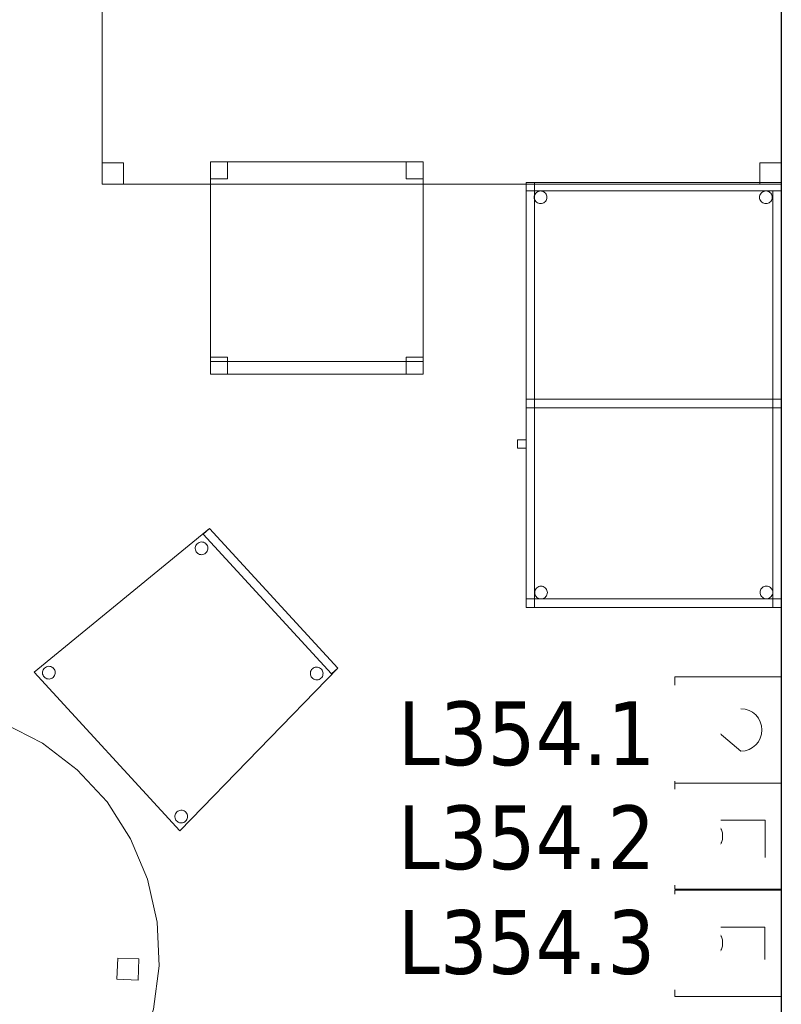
# Model space of a CAD drawing. Header units: metres. Extents: x 397.7 to 427.5, y 12.7 to 28.4.
# Tile 14 of 58: x 402.5 to 404.3, y 23.5 to 25.9. Entities that reach past the tile are written whole.
import ezdxf

# ---------------------------------------------------------------- set-up
doc = ezdxf.new("R2010")
doc.units = ezdxf.units.M
for name, color, linetype, lineweight in [('02_MOBILIARIO', 7, 'Continuous', 18), ('A-DETL-____-MBND', 7, 'Continuous', 18), ('A-DETL-GENF-OTLN', 7, 'Continuous', 18), ('A-WALL-____-MCUT', 7, 'Continuous', 25), ('A-WALL-____-OTLN', 7, 'Continuous', 25), ('E-ELEC-FIXT-IDEN', 7, 'Continuous', 30)]:
    doc.layers.add(name, color=color, linetype=linetype, lineweight=lineweight)
doc.styles.add('Tahoma_4', font='tahoma.ttf', dxfattribs={"height": 0.15})

# ---------------------------------------------------------------- blocks, each defined once
blk = doc.blocks.new('Family - Taula D120_P3-156243-06_ENLLUMENAT_P3')
at = {"layer": 'A-DETL-____-MBND', "color": 253, "true_color": 0xaaaaaa}
for p, q in [((0.4117, 1.1542), (0.5122, 1.1767)), ((0.5122, 1.1767), (0.4117, 1.1542)), ((0.5122, 1.1767), (0.6152, 1.1814)), ((0.6152, 1.1814), (0.5122, 1.1767)), ((0.6152, 1.1814), (0.7174, 1.1682)), ((0.7174, 1.1682), (0.6152, 1.1814)), ((0.7174, 1.1682), (0.8157, 1.1374)), ((0.8157, 1.1374), (0.7174, 1.1682)), ((0.3165, 1.1145), (0.4117, 1.1542)), ((0.4117, 1.1542), (0.3165, 1.1145)), ((0.8157, 1.1374), (0.9072, 1.09)), ((0.9072, 1.09), (0.8157, 1.1374)), ((0.2298, 1.0589), (0.3165, 1.1145)), ((0.3165, 1.1145), (0.2298, 1.0589)), ((0.5862, 1.085), (0.5882, 1.1349)), ((0.5882, 1.1349), (0.5862, 1.085)), ((0.5882, 1.1349), (0.6382, 1.1329)), ((0.6382, 1.1329), (0.5882, 1.1349)), ((0.6382, 1.1329), (0.6361, 1.0829)), ((0.6361, 1.0829), (0.6382, 1.1329)), ((0.9072, 1.09), (0.9891, 1.0275)), ((0.9891, 1.0275), (0.9072, 1.09)), ((0.6361, 1.0829), (0.5862, 1.085)), ((0.5862, 1.085), (0.6361, 1.0829)), ((0.1539, 0.9891), (0.2298, 1.0589)), ((0.2298, 1.0589), (0.1539, 0.9891)), ((0.9891, 1.0275), (1.0589, 0.9517)), ((1.0589, 0.9517), (0.9891, 1.0275)), ((0.0914, 0.9072), (0.1539, 0.9891)), ((0.1539, 0.9891), (0.0914, 0.9072)), ((1.0589, 0.9517), (1.1145, 0.8649)), ((1.1145, 0.8649), (1.0589, 0.9517)), ((0.044, 0.8157), (0.0914, 0.9072)), ((0.0914, 0.9072), (0.044, 0.8157)), ((1.1145, 0.8649), (1.1542, 0.7697)), ((1.1542, 0.7697), (1.1145, 0.8649)), ((0.0132, 0.7174), (0.044, 0.8157)), ((0.044, 0.8157), (0.0132, 0.7174)), ((1.1542, 0.7697), (1.1767, 0.6692)), ((1.1767, 0.6692), (1.1542, 0.7697)), ((0, 0.6152), (0.0132, 0.7174)), ((0.0132, 0.7174), (0, 0.6152)), ((1.1767, 0.6692), (1.1814, 0.5662)), ((1.1814, 0.5662), (1.1767, 0.6692)), ((0.0461, 0.5774), (0.0482, 0.6273)), ((0.0482, 0.6273), (0.0461, 0.5774)), ((0.0482, 0.6273), (0.0982, 0.6252)), ((0.0982, 0.6252), (0.0482, 0.6273)), ((0.0047, 0.5122), (0, 0.6152)), ((0, 0.6152), (0.0047, 0.5122)), ((0.0982, 0.6252), (0.0961, 0.5753)), ((0.0961, 0.5753), (0.0982, 0.6252)), ((1.082, 0.5344), (1.0841, 0.5844)), ((1.0841, 0.5844), (1.082, 0.5344)), ((1.0841, 0.5844), (1.134, 0.5823)), ((1.134, 0.5823), (1.0841, 0.5844)), ((1.134, 0.5823), (1.132, 0.5324)), ((1.132, 0.5324), (1.134, 0.5823)), ((0.0961, 0.5753), (0.0461, 0.5774)), ((0.0461, 0.5774), (0.0961, 0.5753)), ((1.1814, 0.5662), (1.1682, 0.464)), ((1.1682, 0.464), (1.1814, 0.5662)), ((1.132, 0.5324), (1.082, 0.5344)), ((1.082, 0.5344), (1.132, 0.5324)), ((0.0273, 0.4117), (0.0047, 0.5122)), ((0.0047, 0.5122), (0.0273, 0.4117)), ((1.1682, 0.464), (1.1374, 0.3657)), ((1.1374, 0.3657), (1.1682, 0.464)), ((0.0669, 0.3165), (0.0273, 0.4117)), ((0.0273, 0.4117), (0.0669, 0.3165)), ((1.1374, 0.3657), (1.09, 0.2742)), ((1.09, 0.2742), (1.1374, 0.3657)), ((0.1225, 0.2298), (0.0669, 0.3165)), ((0.0669, 0.3165), (0.1225, 0.2298)), ((1.09, 0.2742), (1.0275, 0.1923)), ((1.0275, 0.1923), (1.09, 0.2742)), ((0.1923, 0.1539), (0.1225, 0.2298)), ((0.1225, 0.2298), (0.1923, 0.1539)), ((1.0275, 0.1923), (0.9517, 0.1225)), ((0.9517, 0.1225), (1.0275, 0.1923)), ((0.2742, 0.0914), (0.1923, 0.1539)), ((0.1923, 0.1539), (0.2742, 0.0914)), ((0.9517, 0.1225), (0.8649, 0.0669)), ((0.8649, 0.0669), (0.9517, 0.1225)), ((0.5227, 0.0498), (0.5247, 0.0997)), ((0.5247, 0.0997), (0.5227, 0.0498)), ((0.5247, 0.0997), (0.5747, 0.0976)), ((0.5747, 0.0976), (0.5247, 0.0997)), ((0.5747, 0.0976), (0.5726, 0.0477)), ((0.5726, 0.0477), (0.5747, 0.0976)), ((0.3657, 0.044), (0.2742, 0.0914)), ((0.2742, 0.0914), (0.3657, 0.044)), ((0.5726, 0.0477), (0.5227, 0.0498)), ((0.5227, 0.0498), (0.5726, 0.0477)), ((0.8649, 0.0669), (0.7697, 0.0273)), ((0.7697, 0.0273), (0.8649, 0.0669)), ((0.464, 0.0132), (0.3657, 0.044)), ((0.3657, 0.044), (0.464, 0.0132)), ((0.7697, 0.0273), (0.6692, 0.0047)), ((0.6692, 0.0047), (0.7697, 0.0273)), ((0.5662, 0), (0.464, 0.0132)), ((0.464, 0.0132), (0.5662, 0)), ((0.6692, 0.0047), (0.5662, 0)), ((0.5662, 0), (0.6692, 0.0047))]:
    blk.add_line(p, q, dxfattribs=at)
blk = doc.blocks.new('Family - Taula 100X60_P3-156422-06_ENLLUMENAT_P3')
at = {"layer": 'A-DETL-____-MBND', "color": 253, "true_color": 0xaaaaaa}
for p, q in [((0.62, 1), (0.02, 1)), ((0.02, 1), (0.62, 1)), ((0.02, 1), (0.02, 0)), ((0.02, 0), (0.02, 1)), ((0.02, 0.98), (0.02, 1)), ((0.02, 1), (0.62, 1)), ((0.02, 0.98), (0.02, 1)), ((0.62, 1), (0.02, 1)), ((0.62, 1), (0.02, 1)), ((0.02, 1), (0.62, 1)), ((0.02, 1), (0.02, 0)), ((0.02, 0), (0.02, 1)), ((0.04, 0), (0.04, 1)), ((0.04, 1), (0.62, 1)), ((0.62, 1), (0.04, 1)), ((0.04, 1), (0.04, 0)), ((0.62, 0), (0.62, 1)), ((0.62, 1), (0.62, 0)), ((0.62, 1), (0.62, 0.98)), ((0.62, 0.98), (0.62, 1)), ((0.62, 1), (0.62, 0)), ((0.62, 0), (0.62, 1)), ((0.62, 0), (0.62, 1)), ((0.62, 1), (0.62, 0)), ((0.62, 0.98), (0.02, 0.98)), ((0.02, 0.98), (0.62, 0.98)), ((0.0409, 0.9725), (0.0424, 0.9746)), ((0.0424, 0.9746), (0.0409, 0.9725)), ((0.0424, 0.9746), (0.0442, 0.9764)), ((0.0442, 0.9764), (0.0424, 0.9746)), ((0.0442, 0.9764), (0.0464, 0.9779)), ((0.0464, 0.9779), (0.0442, 0.9764)), ((0.0464, 0.9779), (0.0487, 0.979)), ((0.0487, 0.979), (0.0464, 0.9779)), ((0.0487, 0.979), (0.0512, 0.9797)), ((0.0512, 0.9797), (0.0487, 0.979)), ((0.0512, 0.9797), (0.0538, 0.9799)), ((0.0538, 0.9799), (0.0512, 0.9797)), ((0.0538, 0.9799), (0.0564, 0.9797)), ((0.0564, 0.9797), (0.0538, 0.9799)), ((0.0564, 0.9797), (0.0589, 0.979)), ((0.0589, 0.979), (0.0564, 0.9797)), ((0.0589, 0.979), (0.0613, 0.9779)), ((0.0613, 0.9779), (0.0589, 0.979)), ((0.0613, 0.9779), (0.0634, 0.9764)), ((0.0634, 0.9764), (0.0613, 0.9779)), ((0.0634, 0.9764), (0.0653, 0.9746)), ((0.0653, 0.9746), (0.0634, 0.9764)), ((0.0653, 0.9746), (0.0668, 0.9725)), ((0.0668, 0.9725), (0.0653, 0.9746)), ((0.5709, 0.9725), (0.5724, 0.9746)), ((0.5724, 0.9746), (0.5709, 0.9725)), ((0.5724, 0.9746), (0.5742, 0.9764)), ((0.5742, 0.9764), (0.5724, 0.9746)), ((0.5742, 0.9764), (0.5764, 0.9779)), ((0.5764, 0.9779), (0.5742, 0.9764)), ((0.5764, 0.9779), (0.5787, 0.979)), ((0.5787, 0.979), (0.5764, 0.9779)), ((0.5787, 0.979), (0.5812, 0.9797)), ((0.5812, 0.9797), (0.5787, 0.979)), ((0.5812, 0.9797), (0.5838, 0.9799)), ((0.5838, 0.9799), (0.5812, 0.9797)), ((0.5838, 0.9799), (0.5864, 0.9797)), ((0.5864, 0.9797), (0.5838, 0.9799)), ((0.5864, 0.9797), (0.5889, 0.979)), ((0.5889, 0.979), (0.5864, 0.9797)), ((0.5889, 0.979), (0.5913, 0.9779)), ((0.5913, 0.9779), (0.5889, 0.979)), ((0.5913, 0.9779), (0.5934, 0.9764)), ((0.5934, 0.9764), (0.5913, 0.9779)), ((0.5934, 0.9764), (0.5953, 0.9746)), ((0.5953, 0.9746), (0.5934, 0.9764)), ((0.5953, 0.9746), (0.5968, 0.9725)), ((0.5968, 0.9725), (0.5953, 0.9746)), ((0.6, 0.98), (0.62, 0.98)), ((0.62, 0.98), (0.6, 0.98)), ((0.6, 0), (0.6, 0.98)), ((0.6, 0.98), (0.6, 0)), ((0.62, 0.98), (0.62, 0)), ((0.62, 0), (0.62, 0.98)), ((0.0389, 0.965), (0.0391, 0.9676)), ((0.0391, 0.9676), (0.0389, 0.965)), ((0.0391, 0.9624), (0.0389, 0.965)), ((0.0389, 0.965), (0.0391, 0.9624)), ((0.0391, 0.9676), (0.0398, 0.9701)), ((0.0398, 0.9701), (0.0391, 0.9676)), ((0.0398, 0.9599), (0.0391, 0.9624)), ((0.0391, 0.9624), (0.0398, 0.9599)), ((0.0398, 0.9701), (0.0409, 0.9725)), ((0.0409, 0.9725), (0.0398, 0.9701)), ((0.0409, 0.9575), (0.0398, 0.9599)), ((0.0398, 0.9599), (0.0409, 0.9575)), ((0.0424, 0.9554), (0.0409, 0.9575)), ((0.0409, 0.9575), (0.0424, 0.9554)), ((0.0442, 0.9536), (0.0424, 0.9554)), ((0.0424, 0.9554), (0.0442, 0.9536)), ((0.0464, 0.9521), (0.0442, 0.9536)), ((0.0442, 0.9536), (0.0464, 0.9521)), ((0.0487, 0.951), (0.0464, 0.9521)), ((0.0464, 0.9521), (0.0487, 0.951)), ((0.0512, 0.9503), (0.0487, 0.951)), ((0.0487, 0.951), (0.0512, 0.9503)), ((0.0538, 0.9501), (0.0512, 0.9503)), ((0.0512, 0.9503), (0.0538, 0.9501)), ((0.0564, 0.9503), (0.0538, 0.9501)), ((0.0538, 0.9501), (0.0564, 0.9503)), ((0.0589, 0.951), (0.0564, 0.9503)), ((0.0564, 0.9503), (0.0589, 0.951)), ((0.0613, 0.9521), (0.0589, 0.951)), ((0.0589, 0.951), (0.0613, 0.9521)), ((0.0634, 0.9536), (0.0613, 0.9521)), ((0.0613, 0.9521), (0.0634, 0.9536)), ((0.0653, 0.9554), (0.0634, 0.9536)), ((0.0634, 0.9536), (0.0653, 0.9554)), ((0.0668, 0.9575), (0.0653, 0.9554)), ((0.0653, 0.9554), (0.0668, 0.9575)), ((0.0668, 0.9725), (0.0679, 0.9701)), ((0.0679, 0.9701), (0.0668, 0.9725)), ((0.0679, 0.9599), (0.0668, 0.9575)), ((0.0668, 0.9575), (0.0679, 0.9599)), ((0.0679, 0.9701), (0.0685, 0.9676)), ((0.0685, 0.9676), (0.0679, 0.9701)), ((0.0685, 0.9624), (0.0679, 0.9599)), ((0.0679, 0.9599), (0.0685, 0.9624)), ((0.0685, 0.9676), (0.0688, 0.965)), ((0.0688, 0.965), (0.0685, 0.9676)), ((0.0688, 0.965), (0.0685, 0.9624)), ((0.0685, 0.9624), (0.0688, 0.965)), ((0.5689, 0.965), (0.5691, 0.9676)), ((0.5691, 0.9676), (0.5689, 0.965)), ((0.5691, 0.9624), (0.5689, 0.965)), ((0.5689, 0.965), (0.5691, 0.9624)), ((0.5691, 0.9676), (0.5698, 0.9701)), ((0.5698, 0.9701), (0.5691, 0.9676)), ((0.5698, 0.9599), (0.5691, 0.9624)), ((0.5691, 0.9624), (0.5698, 0.9599)), ((0.5698, 0.9701), (0.5709, 0.9725)), ((0.5709, 0.9725), (0.5698, 0.9701)), ((0.5709, 0.9575), (0.5698, 0.9599)), ((0.5698, 0.9599), (0.5709, 0.9575)), ((0.5724, 0.9554), (0.5709, 0.9575)), ((0.5709, 0.9575), (0.5724, 0.9554)), ((0.5742, 0.9536), (0.5724, 0.9554)), ((0.5724, 0.9554), (0.5742, 0.9536)), ((0.5764, 0.9521), (0.5742, 0.9536)), ((0.5742, 0.9536), (0.5764, 0.9521)), ((0.5787, 0.951), (0.5764, 0.9521)), ((0.5764, 0.9521), (0.5787, 0.951)), ((0.5812, 0.9503), (0.5787, 0.951)), ((0.5787, 0.951), (0.5812, 0.9503)), ((0.5838, 0.9501), (0.5812, 0.9503)), ((0.5812, 0.9503), (0.5838, 0.9501)), ((0.5864, 0.9503), (0.5838, 0.9501)), ((0.5838, 0.9501), (0.5864, 0.9503)), ((0.5889, 0.951), (0.5864, 0.9503)), ((0.5864, 0.9503), (0.5889, 0.951)), ((0.5913, 0.9521), (0.5889, 0.951)), ((0.5889, 0.951), (0.5913, 0.9521)), ((0.5934, 0.9536), (0.5913, 0.9521)), ((0.5913, 0.9521), (0.5934, 0.9536)), ((0.5953, 0.9554), (0.5934, 0.9536)), ((0.5934, 0.9536), (0.5953, 0.9554)), ((0.5968, 0.9575), (0.5953, 0.9554)), ((0.5953, 0.9554), (0.5968, 0.9575)), ((0.5968, 0.9725), (0.5979, 0.9701)), ((0.5979, 0.9701), (0.5968, 0.9725)), ((0.5979, 0.9599), (0.5968, 0.9575)), ((0.5968, 0.9575), (0.5979, 0.9599)), ((0.5979, 0.9701), (0.5985, 0.9676)), ((0.5985, 0.9676), (0.5979, 0.9701)), ((0.5985, 0.9624), (0.5979, 0.9599)), ((0.5979, 0.9599), (0.5985, 0.9624)), ((0.5985, 0.9676), (0.5988, 0.965)), ((0.5988, 0.965), (0.5985, 0.9676)), ((0.5988, 0.965), (0.5985, 0.9624)), ((0.5985, 0.9624), (0.5988, 0.965)), ((0.02, 0.47), (0.02, 0.49)), ((0.02, 0.49), (0.62, 0.49)), ((0.02, 0.47), (0.02, 0.49)), ((0.62, 0.49), (0.02, 0.49)), ((0.02, 0.49), (0.04, 0.49)), ((0.04, 0.49), (0.02, 0.49)), ((0.02, 0), (0.02, 0.49)), ((0.02, 0.49), (0.02, 0)), ((0.04, 0.47), (0.04, 0.49)), ((0.04, 0.49), (0.62, 0.49)), ((0.04, 0.47), (0.04, 0.49)), ((0.62, 0.49), (0.04, 0.49)), ((0.04, 0.49), (0.04, 0)), ((0.04, 0), (0.04, 0.49)), ((0.62, 0.49), (0.62, 0.47)), ((0.62, 0.47), (0.62, 0.49)), ((0.62, 0.49), (0.62, 0.47)), ((0.62, 0.47), (0.62, 0.49)), ((0.62, 0.47), (0.02, 0.47)), ((0.02, 0.47), (0.62, 0.47)), ((0.62, 0.47), (0.04, 0.47)), ((0.04, 0.47), (0.62, 0.47)), ((0, 0.3744), (0, 0.3944)), ((0, 0.3944), (0.02, 0.3944)), ((0.02, 0.3944), (0, 0.3944)), ((0, 0.3944), (0, 0.3744)), ((0.02, 0.3944), (0.02, 0.3744)), ((0.02, 0.3744), (0.02, 0.3944)), ((0.02, 0.3744), (0, 0.3744)), ((0, 0.3744), (0.02, 0.3744)), ((0.0436, 0.0446), (0.0454, 0.0464)), ((0.0454, 0.0464), (0.0436, 0.0446)), ((0.0454, 0.0464), (0.0475, 0.0479)), ((0.0475, 0.0479), (0.0454, 0.0464)), ((0.0475, 0.0479), (0.0499, 0.049)), ((0.0499, 0.049), (0.0475, 0.0479)), ((0.0499, 0.049), (0.0524, 0.0497)), ((0.0524, 0.0497), (0.0499, 0.049)), ((0.0524, 0.0497), (0.055, 0.0499)), ((0.055, 0.0499), (0.0524, 0.0497)), ((0.055, 0.0499), (0.0576, 0.0497)), ((0.0576, 0.0497), (0.055, 0.0499)), ((0.0576, 0.0497), (0.0601, 0.049)), ((0.0601, 0.049), (0.0576, 0.0497)), ((0.0601, 0.049), (0.0625, 0.0479)), ((0.0625, 0.0479), (0.0601, 0.049)), ((0.0625, 0.0479), (0.0646, 0.0464)), ((0.0646, 0.0464), (0.0625, 0.0479)), ((0.0646, 0.0464), (0.0664, 0.0446)), ((0.0664, 0.0446), (0.0646, 0.0464)), ((0.5736, 0.0449), (0.5754, 0.0467)), ((0.5754, 0.0467), (0.5736, 0.0449)), ((0.5754, 0.0467), (0.5776, 0.0482)), ((0.5776, 0.0482), (0.5754, 0.0467)), ((0.5776, 0.0482), (0.5799, 0.0493)), ((0.5799, 0.0493), (0.5776, 0.0482)), ((0.5799, 0.0493), (0.5824, 0.05)), ((0.5824, 0.05), (0.5799, 0.0493)), ((0.5824, 0.05), (0.585, 0.0502)), ((0.585, 0.0502), (0.5824, 0.05)), ((0.585, 0.0502), (0.5876, 0.05)), ((0.5876, 0.05), (0.585, 0.0502)), ((0.5876, 0.05), (0.5901, 0.0493)), ((0.5901, 0.0493), (0.5876, 0.05)), ((0.5901, 0.0493), (0.5925, 0.0482)), ((0.5925, 0.0482), (0.5901, 0.0493)), ((0.5925, 0.0482), (0.5946, 0.0467)), ((0.5946, 0.0467), (0.5925, 0.0482)), ((0.5946, 0.0467), (0.5965, 0.0449)), ((0.5965, 0.0449), (0.5946, 0.0467)), ((0.0401, 0.035), (0.0403, 0.0375)), ((0.0403, 0.0375), (0.0401, 0.035)), ((0.0403, 0.0324), (0.0401, 0.035)), ((0.0401, 0.035), (0.0403, 0.0324)), ((0.0403, 0.0375), (0.041, 0.0401)), ((0.041, 0.0401), (0.0403, 0.0375)), ((0.041, 0.0298), (0.0403, 0.0324)), ((0.0403, 0.0324), (0.041, 0.0298)), ((0.041, 0.0401), (0.0421, 0.0424)), ((0.0421, 0.0424), (0.041, 0.0401)), ((0.0421, 0.0275), (0.041, 0.0298)), ((0.041, 0.0298), (0.0421, 0.0275)), ((0.0421, 0.0424), (0.0436, 0.0446)), ((0.0436, 0.0446), (0.0421, 0.0424)), ((0.0436, 0.0254), (0.0421, 0.0275)), ((0.0421, 0.0275), (0.0436, 0.0254)), ((0.0454, 0.0235), (0.0436, 0.0254)), ((0.0436, 0.0254), (0.0454, 0.0235)), ((0.0475, 0.022), (0.0454, 0.0235)), ((0.0454, 0.0235), (0.0475, 0.022)), ((0.0646, 0.0235), (0.0625, 0.022)), ((0.0625, 0.022), (0.0646, 0.0235)), ((0.0664, 0.0254), (0.0646, 0.0235)), ((0.0646, 0.0235), (0.0664, 0.0254)), ((0.0664, 0.0446), (0.0679, 0.0424)), ((0.0679, 0.0424), (0.0664, 0.0446)), ((0.0679, 0.0275), (0.0664, 0.0254)), ((0.0664, 0.0254), (0.0679, 0.0275)), ((0.0679, 0.0424), (0.069, 0.0401)), ((0.069, 0.0401), (0.0679, 0.0424)), ((0.069, 0.0298), (0.0679, 0.0275)), ((0.0679, 0.0275), (0.069, 0.0298)), ((0.069, 0.0401), (0.0697, 0.0375)), ((0.0697, 0.0375), (0.069, 0.0401)), ((0.0697, 0.0324), (0.069, 0.0298)), ((0.069, 0.0298), (0.0697, 0.0324)), ((0.0697, 0.0375), (0.0699, 0.035)), ((0.0699, 0.035), (0.0697, 0.0375)), ((0.0699, 0.035), (0.0697, 0.0324)), ((0.0697, 0.0324), (0.0699, 0.035)), ((0.5701, 0.0353), (0.5703, 0.0379)), ((0.5703, 0.0379), (0.5701, 0.0353)), ((0.5703, 0.0327), (0.5701, 0.0353)), ((0.5701, 0.0353), (0.5703, 0.0327)), ((0.5703, 0.0379), (0.571, 0.0404)), ((0.571, 0.0404), (0.5703, 0.0379)), ((0.571, 0.0302), (0.5703, 0.0327)), ((0.5703, 0.0327), (0.571, 0.0302)), ((0.571, 0.0404), (0.5721, 0.0428)), ((0.5721, 0.0428), (0.571, 0.0404)), ((0.5721, 0.0278), (0.571, 0.0302)), ((0.571, 0.0302), (0.5721, 0.0278)), ((0.5721, 0.0428), (0.5736, 0.0449)), ((0.5736, 0.0449), (0.5721, 0.0428)), ((0.5736, 0.0257), (0.5721, 0.0278)), ((0.5721, 0.0278), (0.5736, 0.0257)), ((0.5754, 0.0238), (0.5736, 0.0257)), ((0.5736, 0.0257), (0.5754, 0.0238)), ((0.5776, 0.0224), (0.5754, 0.0238)), ((0.5754, 0.0238), (0.5776, 0.0224)), ((0.5946, 0.0238), (0.5925, 0.0224)), ((0.5925, 0.0224), (0.5946, 0.0238)), ((0.5965, 0.0257), (0.5946, 0.0238)), ((0.5946, 0.0238), (0.5965, 0.0257)), ((0.5965, 0.0449), (0.598, 0.0428)), ((0.598, 0.0428), (0.5965, 0.0449)), ((0.598, 0.0278), (0.5965, 0.0257)), ((0.5965, 0.0257), (0.598, 0.0278)), ((0.598, 0.0428), (0.5991, 0.0404)), ((0.5991, 0.0404), (0.598, 0.0428)), ((0.5991, 0.0302), (0.598, 0.0278)), ((0.598, 0.0278), (0.5991, 0.0302)), ((0.5991, 0.0404), (0.5997, 0.0379)), ((0.5997, 0.0379), (0.5991, 0.0404)), ((0.5997, 0.0327), (0.5991, 0.0302)), ((0.5991, 0.0302), (0.5997, 0.0327)), ((0.5997, 0.0379), (0.6, 0.0353)), ((0.6, 0.0353), (0.5997, 0.0379)), ((0.6, 0.0353), (0.5997, 0.0327)), ((0.5997, 0.0327), (0.6, 0.0353)), ((0.02, 0), (0.02, 0.02)), ((0.02, 0.02), (0.62, 0.02)), ((0.02, 0), (0.02, 0.02)), ((0.62, 0.02), (0.02, 0.02)), ((0.02, 0), (0.62, 0)), ((0.62, 0), (0.02, 0)), ((0.62, 0), (0.02, 0)), ((0.02, 0), (0.62, 0)), ((0.02, 0), (0.62, 0)), ((0.62, 0), (0.02, 0)), ((0.04, 0), (0.02, 0)), ((0.04, 0), (0.02, 0)), ((0.0499, 0.0209), (0.0475, 0.022)), ((0.0475, 0.022), (0.0499, 0.0209)), ((0.0524, 0.0202), (0.0499, 0.0209)), ((0.0499, 0.0209), (0.0524, 0.0202)), ((0.055, 0.02), (0.0524, 0.0202)), ((0.0524, 0.0202), (0.055, 0.02)), ((0.0576, 0.0202), (0.055, 0.02)), ((0.055, 0.02), (0.0576, 0.0202)), ((0.0601, 0.0209), (0.0576, 0.0202)), ((0.0576, 0.0202), (0.0601, 0.0209)), ((0.0625, 0.022), (0.0601, 0.0209)), ((0.0601, 0.0209), (0.0625, 0.022)), ((0.5799, 0.0213), (0.5776, 0.0224)), ((0.5776, 0.0224), (0.5799, 0.0213)), ((0.5824, 0.0206), (0.5799, 0.0213)), ((0.5799, 0.0213), (0.5824, 0.0206)), ((0.585, 0.0204), (0.5824, 0.0206)), ((0.5824, 0.0206), (0.585, 0.0204)), ((0.5876, 0.0206), (0.585, 0.0204)), ((0.585, 0.0204), (0.5876, 0.0206)), ((0.5901, 0.0213), (0.5876, 0.0206)), ((0.5876, 0.0206), (0.5901, 0.0213)), ((0.5925, 0.0224), (0.5901, 0.0213)), ((0.5901, 0.0213), (0.5925, 0.0224)), ((0.62, 0), (0.6, 0)), ((0.62, 0.02), (0.62, 0)), ((0.62, 0), (0.62, 0.02)), ((0.62, 0), (0.04, 0)), ((0.04, 0), (0.62, 0)), ((0.62, 0), (0.6, 0))]:
    blk.add_line(p, q, dxfattribs=at)
blk = doc.blocks.new('Family - Cadira d_Oficina_P3-156528-06_ENLLUMENAT_P3')
at = {"layer": 'A-DETL-____-MBND', "color": 253, "true_color": 0xaaaaaa}
for p, q in [((0, 0), (0, 0.5)), ((0, 0.5), (0.5, 0.5)), ((0, 0.5), (0, 0)), ((0.5, 0.5), (0, 0.5)), ((0, 0.5), (0.04, 0.5)), ((0, 0.46), (0, 0.5)), ((0.04, 0.5), (0, 0.5)), ((0, 0.5), (0, 0.46)), ((0.04, 0.5), (0.04, 0.46)), ((0.04, 0.46), (0.04, 0.5)), ((0.46, 0.5), (0.5, 0.5)), ((0.46, 0.46), (0.46, 0.5)), ((0.5, 0.5), (0.46, 0.5)), ((0.46, 0.5), (0.46, 0.46)), ((0.5, 0.5), (0.5, 0)), ((0.5, 0), (0.5, 0.5)), ((0.5, 0.5), (0.5, 0.46)), ((0.5, 0.46), (0.5, 0.5)), ((0.04, 0.46), (0, 0.46)), ((0, 0.46), (0.04, 0.46)), ((0.5, 0.46), (0.46, 0.46)), ((0.46, 0.46), (0.5, 0.46)), ((0, 0.04), (0.04, 0.04)), ((0, 0), (0, 0.04)), ((0.04, 0.04), (0, 0.04)), ((0, 0.04), (0, 0)), ((0, 0.03), (0.5, 0.03)), ((0, 0), (0, 0.03)), ((0.5, 0.03), (0, 0.03)), ((0, 0.03), (0, 0)), ((0.04, 0.04), (0.04, 0)), ((0.04, 0), (0.04, 0.04)), ((0.46, 0.04), (0.5, 0.04)), ((0.46, 0), (0.46, 0.04)), ((0.5, 0.04), (0.46, 0.04)), ((0.46, 0.04), (0.46, 0)), ((0.5, 0.04), (0.5, 0)), ((0.5, 0), (0.5, 0.04)), ((0.5, 0.03), (0.5, 0)), ((0.5, 0), (0.5, 0.03)), ((0, 0), (0.5, 0)), ((0.5, 0), (0, 0)), ((0.04, 0), (0, 0)), ((0, 0), (0.04, 0)), ((0.46, 0), (0.5, 0)), ((0.5, 0), (0, 0)), ((0, 0), (0.5, 0)), ((0.5, 0), (0.46, 0))]:
    blk.add_line(p, q, dxfattribs=at)
blk = doc.blocks.new('Family - Taula 160X80_P3-156629-06_ENLLUMENAT_P3')
at = {"layer": 'A-DETL-____-MBND', "color": 253, "true_color": 0xaaaaaa}
for p, q in [((0, 0), (0, 0.8001)), ((0, 0.8001), (1.5969, 0.8001)), ((1.5969, 0.8001), (0, 0.8001)), ((0, 0.8001), (0, 0)), ((0, 0.7501), (0, 0.8001)), ((0, 0.8001), (0.05, 0.8001)), ((0.05, 0.8001), (0, 0.8001)), ((0, 0.8001), (0, 0.7501)), ((0.05, 0.8001), (0.05, 0.7501)), ((0.05, 0.7501), (0.05, 0.8001)), ((1.5469, 0.7501), (1.5469, 0.8001)), ((1.5469, 0.8001), (1.5969, 0.8001)), ((1.5969, 0.8001), (1.5469, 0.8001)), ((1.5469, 0.8001), (1.5469, 0.7501)), ((1.5969, 0.8001), (1.5969, 0)), ((1.5969, 0), (1.5969, 0.8001)), ((1.5969, 0.8001), (1.5969, 0.7501)), ((1.5969, 0.7501), (1.5969, 0.8001)), ((0.05, 0.7501), (0, 0.7501)), ((0, 0.7501), (0.05, 0.7501)), ((1.5969, 0.7501), (1.5469, 0.7501)), ((1.5469, 0.7501), (1.5969, 0.7501)), ((0, 0), (0, 0.05)), ((0, 0.05), (0.05, 0.05)), ((0.05, 0.05), (0, 0.05)), ((0, 0.05), (0, 0)), ((0.05, 0.05), (0.05, 0)), ((0.05, 0), (0.05, 0.05)), ((1.5469, 0), (1.5469, 0.05)), ((1.5469, 0.05), (1.5969, 0.05)), ((1.5969, 0.05), (1.5469, 0.05)), ((1.5469, 0.05), (1.5469, 0)), ((1.5969, 0.05), (1.5969, 0)), ((1.5969, 0), (1.5969, 0.05)), ((1.5969, 0), (0, 0)), ((0, 0), (1.5969, 0)), ((0.05, 0), (0, 0)), ((0, 0), (0.05, 0)), ((1.5969, 0), (1.5469, 0)), ((1.5469, 0), (1.5969, 0))]:
    blk.add_line(p, q, dxfattribs=at)
blk = doc.blocks.new('Family - Cadira confident_P3-156645-06_ENLLUMENAT_P3')
at = {"layer": 'A-DETL-____-MBND', "color": 253, "true_color": 0xaaaaaa}
for p, q in [((0, 0.3729), (0.4124, 0.7113)), ((0.4124, 0.7113), (0, 0.3729)), ((0.3977, 0.6977), (0.4124, 0.7113)), ((0.4124, 0.7113), (0.3977, 0.6977)), ((0.6999, 0.369), (0.3977, 0.6977)), ((0.3977, 0.6977), (0.6999, 0.369)), ((0.4124, 0.7113), (0.7146, 0.3826)), ((0.7146, 0.3826), (0.4124, 0.7113)), ((0.4124, 0.7113), (0.7146, 0.3826)), ((0.7146, 0.3826), (0.4124, 0.7113)), ((0.3807, 0.6715), (0.3821, 0.6737)), ((0.3821, 0.6737), (0.3807, 0.6715)), ((0.3821, 0.6737), (0.3839, 0.6756)), ((0.3839, 0.6756), (0.3821, 0.6737)), ((0.3839, 0.6756), (0.3859, 0.6772)), ((0.3859, 0.6772), (0.3839, 0.6756)), ((0.3859, 0.6772), (0.3882, 0.6784)), ((0.3882, 0.6784), (0.3859, 0.6772)), ((0.3882, 0.6784), (0.3907, 0.6792)), ((0.3907, 0.6792), (0.3882, 0.6784)), ((0.3907, 0.6792), (0.3933, 0.6796)), ((0.3933, 0.6796), (0.3907, 0.6792)), ((0.3933, 0.6796), (0.3959, 0.6795)), ((0.3959, 0.6795), (0.3933, 0.6796)), ((0.3959, 0.6795), (0.3984, 0.6789)), ((0.3984, 0.6789), (0.3959, 0.6795)), ((0.3984, 0.6789), (0.4009, 0.6779)), ((0.4009, 0.6779), (0.3984, 0.6789)), ((0.4009, 0.6779), (0.4031, 0.6765)), ((0.4031, 0.6765), (0.4009, 0.6779)), ((0.4031, 0.6765), (0.405, 0.6748)), ((0.405, 0.6748), (0.4031, 0.6765)), ((0.405, 0.6748), (0.4066, 0.6727)), ((0.4066, 0.6727), (0.405, 0.6748)), ((0.4066, 0.6727), (0.4078, 0.6704)), ((0.4078, 0.6704), (0.4066, 0.6727)), ((0.3791, 0.664), (0.3792, 0.6666)), ((0.3792, 0.6666), (0.3791, 0.664)), ((0.3794, 0.6614), (0.3791, 0.664)), ((0.3791, 0.664), (0.3794, 0.6614)), ((0.3792, 0.6666), (0.3797, 0.6691)), ((0.3797, 0.6691), (0.3792, 0.6666)), ((0.3802, 0.6589), (0.3794, 0.6614)), ((0.3794, 0.6614), (0.3802, 0.6589)), ((0.3797, 0.6691), (0.3807, 0.6715)), ((0.3807, 0.6715), (0.3797, 0.6691)), ((0.3814, 0.6566), (0.3802, 0.6589)), ((0.3802, 0.6589), (0.3814, 0.6566)), ((0.383, 0.6545), (0.3814, 0.6566)), ((0.3814, 0.6566), (0.383, 0.6545)), ((0.3849, 0.6528), (0.383, 0.6545)), ((0.383, 0.6545), (0.3849, 0.6528)), ((0.3871, 0.6514), (0.3849, 0.6528)), ((0.3849, 0.6528), (0.3871, 0.6514)), ((0.3895, 0.6504), (0.3871, 0.6514)), ((0.3871, 0.6514), (0.3895, 0.6504)), ((0.3921, 0.6498), (0.3895, 0.6504)), ((0.3895, 0.6504), (0.3921, 0.6498)), ((0.3947, 0.6497), (0.3921, 0.6498)), ((0.3921, 0.6498), (0.3947, 0.6497)), ((0.3973, 0.6501), (0.3947, 0.6497)), ((0.3947, 0.6497), (0.3973, 0.6501)), ((0.3997, 0.6509), (0.3973, 0.6501)), ((0.3973, 0.6501), (0.3997, 0.6509)), ((0.402, 0.6521), (0.3997, 0.6509)), ((0.3997, 0.6509), (0.402, 0.6521)), ((0.4041, 0.6537), (0.402, 0.6521)), ((0.402, 0.6521), (0.4041, 0.6537)), ((0.4059, 0.6556), (0.4041, 0.6537)), ((0.4041, 0.6537), (0.4059, 0.6556)), ((0.4073, 0.6578), (0.4059, 0.6556)), ((0.4059, 0.6556), (0.4073, 0.6578)), ((0.4082, 0.6602), (0.4073, 0.6578)), ((0.4073, 0.6578), (0.4082, 0.6602)), ((0.4078, 0.6704), (0.4086, 0.6679)), ((0.4086, 0.6679), (0.4078, 0.6704)), ((0.4088, 0.6627), (0.4082, 0.6602)), ((0.4082, 0.6602), (0.4088, 0.6627)), ((0.4086, 0.6679), (0.4089, 0.6653)), ((0.4089, 0.6653), (0.4086, 0.6679)), ((0.4089, 0.6653), (0.4088, 0.6627)), ((0.4088, 0.6627), (0.4089, 0.6653)), ((0.3428, 0), (0, 0.3729)), ((0, 0.3729), (0.3428, 0)), ((0.0199, 0.3713), (0.0201, 0.3739)), ((0.0201, 0.3739), (0.0199, 0.3713)), ((0.0203, 0.3688), (0.0199, 0.3713)), ((0.0199, 0.3713), (0.0203, 0.3688)), ((0.0201, 0.3739), (0.0206, 0.3765)), ((0.0206, 0.3765), (0.0201, 0.3739)), ((0.0206, 0.3765), (0.0216, 0.3789)), ((0.0216, 0.3789), (0.0206, 0.3765)), ((0.0216, 0.3789), (0.023, 0.3811)), ((0.023, 0.3811), (0.0216, 0.3789)), ((0.023, 0.3811), (0.0248, 0.383)), ((0.0248, 0.383), (0.023, 0.3811)), ((0.0248, 0.383), (0.0268, 0.3846)), ((0.0268, 0.3846), (0.0248, 0.383)), ((0.0268, 0.3846), (0.0291, 0.3858)), ((0.0291, 0.3858), (0.0268, 0.3846)), ((0.0291, 0.3858), (0.0316, 0.3866)), ((0.0316, 0.3866), (0.0291, 0.3858)), ((0.0316, 0.3866), (0.0342, 0.387)), ((0.0342, 0.387), (0.0316, 0.3866)), ((0.0342, 0.387), (0.0368, 0.3868)), ((0.0368, 0.3868), (0.0342, 0.387)), ((0.0368, 0.3868), (0.0393, 0.3863)), ((0.0393, 0.3863), (0.0368, 0.3868)), ((0.0393, 0.3863), (0.0417, 0.3853)), ((0.0417, 0.3853), (0.0393, 0.3863)), ((0.0417, 0.3853), (0.0439, 0.3839)), ((0.0439, 0.3839), (0.0417, 0.3853)), ((0.0439, 0.3839), (0.0459, 0.3821)), ((0.0459, 0.3821), (0.0439, 0.3839)), ((0.0459, 0.3821), (0.0475, 0.3801)), ((0.0475, 0.3801), (0.0459, 0.3821)), ((0.0475, 0.3801), (0.0487, 0.3778)), ((0.0487, 0.3778), (0.0475, 0.3801)), ((0.0487, 0.3778), (0.0494, 0.3753)), ((0.0494, 0.3753), (0.0487, 0.3778)), ((0.0494, 0.3753), (0.0498, 0.3727)), ((0.0498, 0.3727), (0.0494, 0.3753)), ((0.0498, 0.3727), (0.0497, 0.3701)), ((0.0497, 0.3701), (0.0498, 0.3727)), ((0.7146, 0.3826), (0.3428, 0)), ((0.3428, 0), (0.7146, 0.3826)), ((0.6498, 0.3695), (0.6499, 0.3721)), ((0.6499, 0.3721), (0.6498, 0.3695)), ((0.6499, 0.3721), (0.6504, 0.3746)), ((0.6504, 0.3746), (0.6499, 0.3721)), ((0.6504, 0.3746), (0.6514, 0.377)), ((0.6514, 0.377), (0.6504, 0.3746)), ((0.6514, 0.377), (0.6528, 0.3792)), ((0.6528, 0.3792), (0.6514, 0.377)), ((0.6528, 0.3792), (0.6546, 0.3812)), ((0.6546, 0.3812), (0.6528, 0.3792)), ((0.6546, 0.3812), (0.6567, 0.3828)), ((0.6567, 0.3828), (0.6546, 0.3812)), ((0.6567, 0.3828), (0.659, 0.384)), ((0.659, 0.384), (0.6567, 0.3828)), ((0.659, 0.384), (0.6614, 0.3848)), ((0.6614, 0.3848), (0.659, 0.384)), ((0.6614, 0.3848), (0.664, 0.3851)), ((0.664, 0.3851), (0.6614, 0.3848)), ((0.664, 0.3851), (0.6666, 0.385)), ((0.6666, 0.385), (0.664, 0.3851)), ((0.6666, 0.385), (0.6692, 0.3844)), ((0.6692, 0.3844), (0.6666, 0.385)), ((0.6692, 0.3844), (0.6716, 0.3834)), ((0.6716, 0.3834), (0.6692, 0.3844)), ((0.6716, 0.3834), (0.6738, 0.382)), ((0.6738, 0.382), (0.6716, 0.3834)), ((0.6738, 0.382), (0.6757, 0.3803)), ((0.6757, 0.3803), (0.6738, 0.382)), ((0.6757, 0.3803), (0.6773, 0.3782)), ((0.6773, 0.3782), (0.6757, 0.3803)), ((0.6773, 0.3782), (0.6785, 0.3759)), ((0.6785, 0.3759), (0.6773, 0.3782)), ((0.6785, 0.3759), (0.6793, 0.3734)), ((0.6793, 0.3734), (0.6785, 0.3759)), ((0.6793, 0.3734), (0.6796, 0.3709)), ((0.6796, 0.3709), (0.6793, 0.3734)), ((0.6796, 0.3709), (0.6795, 0.3683)), ((0.6795, 0.3683), (0.6796, 0.3709)), ((0.7146, 0.3826), (0.6999, 0.369)), ((0.6999, 0.369), (0.7146, 0.3826)), ((0.0211, 0.3663), (0.0203, 0.3688)), ((0.0203, 0.3688), (0.0211, 0.3663)), ((0.0223, 0.364), (0.0211, 0.3663)), ((0.0211, 0.3663), (0.0223, 0.364)), ((0.0239, 0.3619), (0.0223, 0.364)), ((0.0223, 0.364), (0.0239, 0.3619)), ((0.0258, 0.3602), (0.0239, 0.3619)), ((0.0239, 0.3619), (0.0258, 0.3602)), ((0.028, 0.3588), (0.0258, 0.3602)), ((0.0258, 0.3602), (0.028, 0.3588)), ((0.0304, 0.3578), (0.028, 0.3588)), ((0.028, 0.3588), (0.0304, 0.3578)), ((0.033, 0.3572), (0.0304, 0.3578)), ((0.0304, 0.3578), (0.033, 0.3572)), ((0.0356, 0.3571), (0.033, 0.3572)), ((0.033, 0.3572), (0.0356, 0.3571)), ((0.0381, 0.3575), (0.0356, 0.3571)), ((0.0356, 0.3571), (0.0381, 0.3575)), ((0.0406, 0.3582), (0.0381, 0.3575)), ((0.0381, 0.3575), (0.0406, 0.3582)), ((0.0429, 0.3594), (0.0406, 0.3582)), ((0.0406, 0.3582), (0.0429, 0.3594)), ((0.045, 0.361), (0.0429, 0.3594)), ((0.0429, 0.3594), (0.045, 0.361)), ((0.0467, 0.363), (0.045, 0.361)), ((0.045, 0.361), (0.0467, 0.363)), ((0.0481, 0.3652), (0.0467, 0.363)), ((0.0467, 0.363), (0.0481, 0.3652)), ((0.0491, 0.3676), (0.0481, 0.3652)), ((0.0481, 0.3652), (0.0491, 0.3676)), ((0.0497, 0.3701), (0.0491, 0.3676)), ((0.0491, 0.3676), (0.0497, 0.3701)), ((0.6501, 0.3669), (0.6498, 0.3695)), ((0.6498, 0.3695), (0.6501, 0.3669)), ((0.6509, 0.3644), (0.6501, 0.3669)), ((0.6501, 0.3669), (0.6509, 0.3644)), ((0.6521, 0.3621), (0.6509, 0.3644)), ((0.6509, 0.3644), (0.6521, 0.3621)), ((0.6537, 0.3601), (0.6521, 0.3621)), ((0.6521, 0.3621), (0.6537, 0.3601)), ((0.6556, 0.3583), (0.6537, 0.3601)), ((0.6537, 0.3601), (0.6556, 0.3583)), ((0.6578, 0.3569), (0.6556, 0.3583)), ((0.6556, 0.3583), (0.6578, 0.3569)), ((0.6602, 0.3559), (0.6578, 0.3569)), ((0.6578, 0.3569), (0.6602, 0.3559)), ((0.6628, 0.3554), (0.6602, 0.3559)), ((0.6602, 0.3559), (0.6628, 0.3554)), ((0.6654, 0.3553), (0.6628, 0.3554)), ((0.6628, 0.3554), (0.6654, 0.3553)), ((0.668, 0.3556), (0.6654, 0.3553)), ((0.6654, 0.3553), (0.668, 0.3556)), ((0.6705, 0.3564), (0.668, 0.3556)), ((0.668, 0.3556), (0.6705, 0.3564)), ((0.6728, 0.3576), (0.6705, 0.3564)), ((0.6705, 0.3564), (0.6728, 0.3576)), ((0.6748, 0.3592), (0.6728, 0.3576)), ((0.6728, 0.3576), (0.6748, 0.3592)), ((0.6766, 0.3611), (0.6748, 0.3592)), ((0.6748, 0.3592), (0.6766, 0.3611)), ((0.678, 0.3633), (0.6766, 0.3611)), ((0.6766, 0.3611), (0.678, 0.3633)), ((0.679, 0.3657), (0.678, 0.3633)), ((0.678, 0.3633), (0.679, 0.3657)), ((0.6795, 0.3683), (0.679, 0.3657)), ((0.679, 0.3657), (0.6795, 0.3683)), ((0.3381, 0.046), (0.3405, 0.0472)), ((0.3405, 0.0472), (0.3381, 0.046)), ((0.3405, 0.0472), (0.3429, 0.048)), ((0.3429, 0.048), (0.3405, 0.0472)), ((0.3429, 0.048), (0.3455, 0.0483)), ((0.3455, 0.0483), (0.3429, 0.048)), ((0.3455, 0.0483), (0.3481, 0.0482)), ((0.3481, 0.0482), (0.3455, 0.0483)), ((0.3481, 0.0482), (0.3507, 0.0477)), ((0.3507, 0.0477), (0.3481, 0.0482)), ((0.3507, 0.0477), (0.3531, 0.0467)), ((0.3531, 0.0467), (0.3507, 0.0477)), ((0.3531, 0.0467), (0.3553, 0.0453)), ((0.3553, 0.0453), (0.3531, 0.0467)), ((0.3313, 0.0327), (0.3314, 0.0353)), ((0.3314, 0.0353), (0.3313, 0.0327)), ((0.3316, 0.0301), (0.3313, 0.0327)), ((0.3313, 0.0327), (0.3316, 0.0301)), ((0.3314, 0.0353), (0.3319, 0.0379)), ((0.3319, 0.0379), (0.3314, 0.0353)), ((0.3324, 0.0276), (0.3316, 0.0301)), ((0.3316, 0.0301), (0.3324, 0.0276)), ((0.3319, 0.0379), (0.3329, 0.0403)), ((0.3329, 0.0403), (0.3319, 0.0379)), ((0.3336, 0.0253), (0.3324, 0.0276)), ((0.3324, 0.0276), (0.3336, 0.0253)), ((0.3329, 0.0403), (0.3343, 0.0425)), ((0.3343, 0.0425), (0.3329, 0.0403)), ((0.3352, 0.0233), (0.3336, 0.0253)), ((0.3336, 0.0253), (0.3352, 0.0233)), ((0.3343, 0.0425), (0.3361, 0.0444)), ((0.3361, 0.0444), (0.3343, 0.0425)), ((0.3371, 0.0215), (0.3352, 0.0233)), ((0.3352, 0.0233), (0.3371, 0.0215)), ((0.3361, 0.0444), (0.3381, 0.046)), ((0.3381, 0.046), (0.3361, 0.0444)), ((0.3553, 0.0453), (0.3572, 0.0435)), ((0.3572, 0.0435), (0.3553, 0.0453)), ((0.3581, 0.0243), (0.3563, 0.0224)), ((0.3563, 0.0224), (0.3581, 0.0243)), ((0.3572, 0.0435), (0.3588, 0.0414)), ((0.3588, 0.0414), (0.3572, 0.0435)), ((0.3595, 0.0265), (0.3581, 0.0243)), ((0.3581, 0.0243), (0.3595, 0.0265)), ((0.3588, 0.0414), (0.36, 0.0391)), ((0.36, 0.0391), (0.3588, 0.0414)), ((0.3605, 0.0289), (0.3595, 0.0265)), ((0.3595, 0.0265), (0.3605, 0.0289)), ((0.36, 0.0391), (0.3608, 0.0367)), ((0.3608, 0.0367), (0.36, 0.0391)), ((0.361, 0.0315), (0.3605, 0.0289)), ((0.3605, 0.0289), (0.361, 0.0315)), ((0.3608, 0.0367), (0.3611, 0.0341)), ((0.3611, 0.0341), (0.3608, 0.0367)), ((0.3611, 0.0341), (0.361, 0.0315)), ((0.361, 0.0315), (0.3611, 0.0341)), ((0.3393, 0.0201), (0.3371, 0.0215)), ((0.3371, 0.0215), (0.3393, 0.0201)), ((0.3417, 0.0191), (0.3393, 0.0201)), ((0.3393, 0.0201), (0.3417, 0.0191)), ((0.3443, 0.0186), (0.3417, 0.0191)), ((0.3417, 0.0191), (0.3443, 0.0186)), ((0.3469, 0.0185), (0.3443, 0.0186)), ((0.3443, 0.0186), (0.3469, 0.0185)), ((0.3495, 0.0188), (0.3469, 0.0185)), ((0.3469, 0.0185), (0.3495, 0.0188)), ((0.3519, 0.0196), (0.3495, 0.0188)), ((0.3495, 0.0188), (0.3519, 0.0196)), ((0.3543, 0.0208), (0.3519, 0.0196)), ((0.3519, 0.0196), (0.3543, 0.0208)), ((0.3563, 0.0224), (0.3543, 0.0208)), ((0.3543, 0.0208), (0.3563, 0.0224))]:
    blk.add_line(p, q, dxfattribs=at)
blk = doc.blocks.new('Family - Evans P3-156746-06_ENLLUMENAT_P3')
at = {"layer": 'A-WALL-____-MCUT', "color": 253, "true_color": 0xaaaaaa}
blk.add_line((4.5488, 0.1), (-0.0978, 0.1), dxfattribs=at)
at = {"layer": 'A-WALL-____-OTLN', "color": 253, "true_color": 0xaaaaaa}
blk.add_line((4.5488, 0.1), (-0.0978, 0.1), dxfattribs=at)
blk = doc.blocks.new('LONDR55-XX_ZZ-ARQ-CAA-M3D-Londres55_ifc-1-06_ENLLUMENAT_P3')
at = {"layer": '02_MOBILIARIO', "color": 253, "lineweight": 18, "true_color": 0xaaaaaa}
for name, p in [('Family - Taula 160X80_P3-156629-06_ENLLUMENAT_P3', (402.74, 25.4681)), ('Family - Cadira d_Oficina_P3-156528-06_ENLLUMENAT_P3', (402.9945, 25.0208)), ('Family - Taula 100X60_P3-156422-06_ENLLUMENAT_P3', (403.717, 24.4721)), ('Family - Cadira confident_P3-156645-06_ENLLUMENAT_P3', (402.5797, 23.9465)), ('Family - Taula D120_P3-156243-06_ENLLUMENAT_P3', (401.6924, 23.0626))]:
    blk.add_blockref(name, p, dxfattribs=at)
at = {"layer": 'A-WALL-____-OTLN', "color": 253, "lineweight": 18, "true_color": 0xaaaaaa, "rotation": 90}
blk.add_blockref('Family - Evans P3-156746-06_ENLLUMENAT_P3', (404.437, 23.5195), dxfattribs=at)
blk = doc.blocks.new('ZYR_06_01 Mecanismes Doble - 01 Interruptor Doble-881261-06_ENLLUMENAT_P3')
at = {"layer": 'A-DETL-GENF-OTLN', "color": 92, "true_color": 0x00c400}
for p, q in [((-0.4396, 0), (0.0604, 0)), ((-0.4396, -0.25), (-0.4396, 0)), ((-0.1896, 0), (-0.1896, -0.25)), ((0.0604, 0), (0.0604, -0.25)), ((-0.0146, -0.0375), (-0.1021, -0.0375)), ((-0.1021, -0.0375), (-0.1021, -0.175)), ((-0.2646, -0.095), (-0.3646, -0.2125)), ((-0.3646, -0.2125), (-0.2646, -0.2125)), ((0.0604, -0.25), (-0.4396, -0.25))]:
    blk.add_line(p, q, dxfattribs=at)
blk.add_circle((-0.0646, -0.175), 0.0375, dxfattribs=at)
blk.add_arc((-0.3146, -0.095), 0.05, 360, 180, dxfattribs=at)
blk = doc.blocks.new('ZYR_06_01 Mecanismes - 01 Interruptor-862465-06_ENLLUMENAT_P3')
at = {"layer": 'A-DETL-GENF-OTLN', "color": 92, "true_color": 0x00c400}
for p, q in [((-0.0297, 0), (0.2203, 0)), ((-0.0297, -0.25), (-0.0297, 0)), ((0.2203, 0), (0.2203, -0.25)), ((0.0573, -0.038), (0.1333, -0.038)), ((0.0573, -0.175), (0.0573, -0.038)), ((0.2203, -0.25), (-0.0297, -0.25))]:
    blk.add_line(p, q, dxfattribs=at)
blk.add_circle((0.0948, -0.175), 0.0375, dxfattribs=at)

msp = doc.modelspace()

# ---------------------------------------------------------------- block references
at = {"lineweight": 5}
msp.add_blockref('LONDR55-XX_ZZ-ARQ-CAA-M3D-Londres55_ifc-1-06_ENLLUMENAT_P3', (0, 0), dxfattribs=at)
at = {"layer": 'A-DETL-GENF-OTLN', "color": 92, "true_color": 0x00c400, "rotation": 269.9999999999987}
for name, p in [('ZYR_06_01 Mecanismes Doble - 01 Interruptor Doble-881261-06_ENLLUMENAT_P3', (404.3366, 23.8692)), ('ZYR_06_01 Mecanismes - 01 Interruptor-862465-06_ENLLUMENAT_P3', (404.3366, 23.7772))]:
    msp.add_blockref(name, p, dxfattribs=at)

# ---------------------------------------------------------------- next in the draw order: texts
at = {"layer": 'E-ELEC-FIXT-IDEN', "char_height": 0.15, "width": 0.721519, "attachment_point": 1, "style": 'Tahoma_4', "bg_fill": 3, "box_fill_scale": 1.25, "bg_fill_color": 256, "bg_fill_true_color": 13158600, "bg_fill_transparency": 0}
for s, insert in [('L354.1', (403.4353, 24.251)), ('L354.2', (403.4353, 24.0063)), ('L354.3', (403.4353, 23.7598))]:
    msp.add_mtext(s, dxfattribs=dict(at, insert=insert))

doc.saveas('drawing.dxf')
